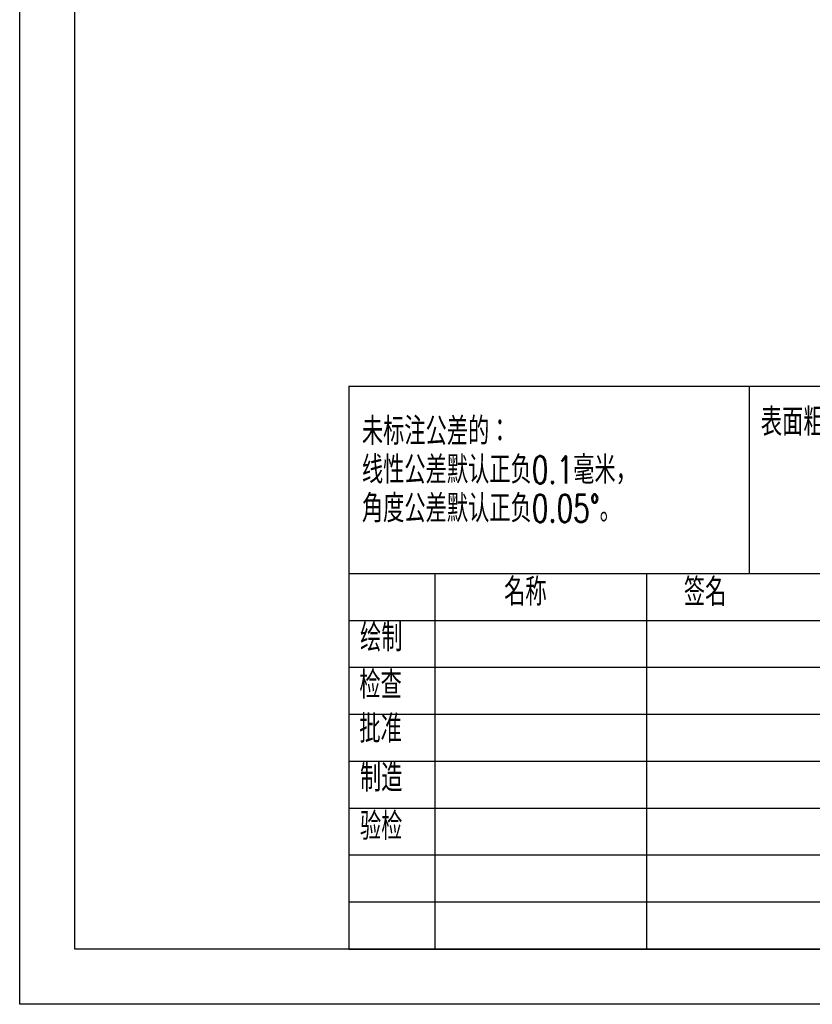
# Model space of a CAD drawing. Header units: millimetres. Extents: x 1578 to 1793, y 2179 to 2535.
# Tile 1 of 14: x 1578 to 1650, y 2179 to 2268. Entities that reach past the tile are written whole.
import ezdxf

# ---------------------------------------------------------------- set-up
doc = ezdxf.new("R2010")
doc.units = ezdxf.units.MM
doc.styles.add('SLDTEXTSTYLE0', font='TXT', dxfattribs={"width": 0.7, "bigfont": 'bigfont'})

# ---------------------------------------------------------------- blocks, each defined once
blk = doc.blocks.new('SW_NOTE_0')
at = {"color": 0, "linetype": 'Continuous', "lineweight": 0, "char_height": 2.5, "attachment_point": 1, "style": 'SLDTEXTSTYLE0'}
for s, insert in [('未标注公差的：', (0, 3.223)), ('线性公差默认正负0.1毫米，', (0, -0.277)), ('角度公差默认正负0.05°。', (0, -3.777))]:
    blk.add_mtext(s, dxfattribs=dict(at, insert=insert))

msp = doc.modelspace()

# ---------------------------------------------------------------- linework, layer by layer
at = {"lineweight": -3}
for p, q in [((1608.0295983, 2234.5254724), (1788.0295983, 2234.5254724)), ((1608.0295983, 2234.5254724), (1608.0295983, 2183.5254724)), ((1644.3404803, 2217.5254724), (1644.3404803, 2234.5254724)), ((1788.0295983, 2217.5254724), (1608.0295983, 2217.5254724)), ((1615.8295983, 2217.5254724), (1615.8295983, 2183.5254724)), ((1635.0205507, 2217.5254724), (1635.0205507, 2183.5254724)), ((1706.8295983, 2213.2754724), (1608.0295983, 2213.2754724)), ((1706.8295983, 2209.0254724), (1608.0295983, 2209.0254724)), ((1706.8295983, 2204.7754724), (1608.0295983, 2204.7754724)), ((1706.8295983, 2200.5254724), (1608.0295983, 2200.5254724)), ((1662.6295983, 2196.2754724), (1608.0295983, 2196.2754724)), ((1662.6295983, 2192.0254004), (1608.0295983, 2192.0254004)), ((1662.6295983, 2187.7754724), (1608.0295983, 2187.7754724)), ((1608.0295983, 2183.5254724), (1788.0295983, 2183.5254724))]:
    msp.add_line(p, q, dxfattribs=at)
for points in [[(1793.0295983, 2178.5254724), (1578.1968271, 2178.5254724), (1578.1968271, 2535.2935839), (1793.0295983, 2535.2935839)], [(1788.0295983, 2183.5254724), (1583.1968271, 2183.5254724), (1583.1968271, 2530.2935839), (1788.0295983, 2530.2935839)]]:
    msp.add_lwpolyline(points, close=True)

# ---------------------------------------------------------------- block references
msp.add_blockref('SW_NOTE_0', (1609.2137685, 2228.4673893), dxfattribs=at)

# ---------------------------------------------------------------- texts
at = {"lineweight": -3, "char_height": 2.5, "attachment_point": 1, "style": 'SLDTEXTSTYLE0'}
for s, insert in [('表面粗糙度:', (1645.3682458, 2232.5250473)), ('名称', (1622.1034575, 2217.133241)), ('签名', (1638.3935808, 2217.1174815)), ('绘制', (1609.0446614, 2212.98544)), ('检查', (1608.9835766, 2208.7101323)), ('批准', (1608.9816236, 2204.7325553)), ('制造', (1609.0421873, 2200.2894298)), ('验检', (1609.0368487, 2195.9053744))]:
    msp.add_mtext(s, dxfattribs=dict(at, insert=insert))

doc.saveas('drawing.dxf')
